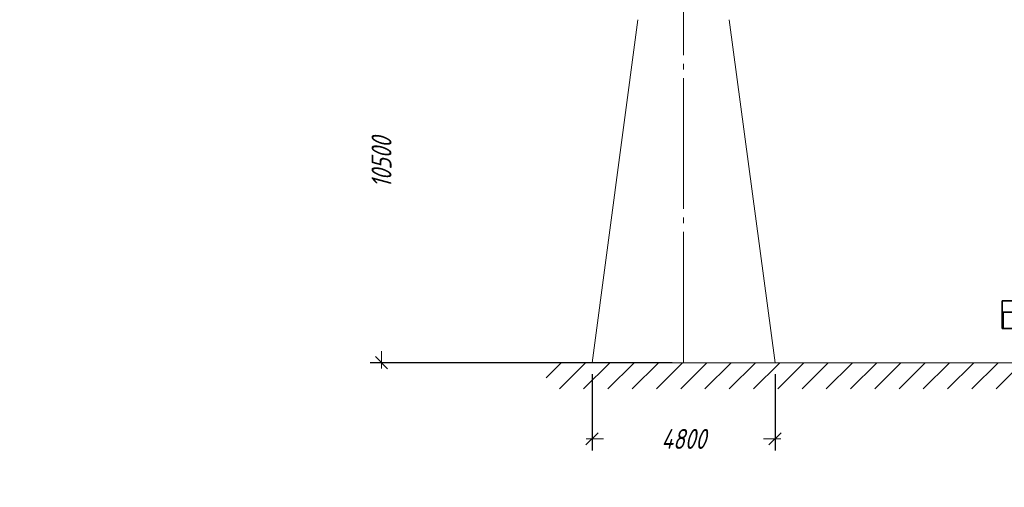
# Model space of a CAD drawing. Header units: millimetres. Extents: x 0 to 297, y 0 to 420.
# Tile 2 of 31: x 0 to 172, y 90 to 172. Entities that reach past the tile are written whole.
import ezdxf

# ---------------------------------------------------------------- set-up
doc = ezdxf.new("R2010")
doc.units = ezdxf.units.MM
for name, pattern in [('K5LT_AXLED', [26.888889, 22.888889, -1.5, 1, -1.5]), ('K5LT_BASIC', [0]), ('K5LT_THIN', [0])]:
    doc.linetypes.add(name, pattern=pattern)
doc.layers.add('Системный слой', color=7, linetype='Continuous')
doc.styles.add('KDIMTEXTSTYLE', font='GOST_AU.SHX', dxfattribs={"width": 0.96, "oblique": 15, "height": 5})
doc.dimstyles.new('KDIMSTYLE (0.01)', dxfattribs={"dimtxt": 5, "dimasz": 1, "dimexe": 2, "dimexo": 0, "dimgap": 1, "dimtad": 1, "dimlfac": 150, "dimtxsty": 'KDIMTEXTSTYLE', "dimsah": 1, "dimcen": 0, "dimdle": 1, "dimadec": 0, "dimazin": 0, "dimtfac": 0.667, "dimtmove": 0, "dimatfit": 3, "dimfxl": 0, "dimtvp": 1, "dimtolj": 1, "dimtzin": 0, "dimarcsym": 0})

# ---------------------------------------------------------------- blocks, each defined once
blk = doc.blocks.new('KDIMARROW_03')
at = {"layer": 'Системный слой', "color": 0, "linetype": 'K5LT_BASIC', "lineweight": 35}
blk.add_line((-1.06, -1.06), (1.06, 1.06), dxfattribs=at)
at = {"layer": 'Системный слой', "color": 0, "linetype": 'K5LT_THIN', "lineweight": 9}
for q in [(-1, 0), (2, 0)]:
    blk.add_line((0, 0), q, dxfattribs=at)
blk = doc.blocks.new('U40')
at = {"layer": 'Системный слой', "color": 3, "linetype": 'K5LT_BASIC', "lineweight": 35, "true_color": 0x00ff00}
for p, q in [((174.24, 120.5), (171.94, 120.5)), ((171.94, 120.5), (171.94, 117.64)), ((174.24, 117.64), (174.24, 120.5)), ((171.94, 117.64), (174.24, 117.64))]:
    blk.add_line(p, q, dxfattribs=at)

msp = doc.modelspace()

# ---------------------------------------------------------------- hatches: boundary and pattern name
at = {"layer": 'Системный слой'}
h = msp.add_hatch(dxfattribs=at)
h.set_pattern_fill('Металл', style=0, pattern_type=0)
h.set_pattern_definition([(45, (0, 0), (-2.12132, 2.12132), [])])
h.paths.add_polyline_path([(230.551891, 107.08956), (230.551891, 111.670471), (92.073613, 111.670471), (92.073613, 107.08956)])

# ---------------------------------------------------------------- linework, layer by layer
at = {"layer": 'Системный слой', "color": 2, "linetype": 'K5LT_AXLED', "lineweight": 9, "true_color": 0xffff00}
msp.add_line((116.073613, 349.670471), (116.073613, 111.670471), dxfattribs=at)
at = {"layer": 'Системный слой', "color": 4, "linetype": 'K5LT_THIN', "lineweight": 9, "true_color": 0x00ffff}
for p, q in [((108.073613, 171.670471), (100.073613, 111.670471)), ((132.073613, 111.670471), (124.073613, 171.670471)), ((92.073613, 111.670471), (230.551891, 111.670471)), ((100.073613, 111.670471), (132.073613, 111.670471))]:
    msp.add_line(p, q, dxfattribs=at)
at = {"layer": 'Системный слой', "color": 3, "linetype": 'K5LT_BASIC', "lineweight": 35, "true_color": 0x00ff00}
for p, q in [((175.636679, 122.501916), (171.780422, 122.501916)), ((171.780422, 122.501916), (171.797527, 117.649625)), ((171.943892, 117.638196), (171.797527, 117.649625))]:
    msp.add_line(p, q, dxfattribs=at)

# ---------------------------------------------------------------- block references
at = {"layer": 'Системный слой'}
msp.add_blockref('U40', (0, 0), dxfattribs=at)

# ---------------------------------------------------------------- dimensions: what is measured, and where the dimension line sits
at = {"layer": 'Системный слой', "color": 4, "true_color": 0x00ffff}
msp.add_linear_dim(base=(63.264827, 111.670471), p1=(116.073613, 181.670471), p2=(116.073613, 111.670471), angle=90, location=(63.264827, 146.670471), dimstyle='KDIMSTYLE (0.01)', override={"dimexo": 2, "dimpost": '\\H3.5;\\W0.96;\\Q15;<>', "dimblk1": 'KDIMARROW_03', "dimblk2": 'KDIMARROW_03', "dimse1": 0, "dimse2": 0, "dimclrt": 7, "dimtolj": 1}, dxfattribs=at).render()
msp.add_linear_dim(base=(100.073613, 98.330182), p1=(132.073613, 111.670471), p2=(100.073613, 111.670471), location=(116.073613, 98.330182), dimstyle='KDIMSTYLE (0.01)', override={"dimexo": 2, "dimpost": '\\H3.5;\\W0.96;\\Q15;<>', "dimblk1": 'KDIMARROW_03', "dimblk2": 'KDIMARROW_03', "dimse1": 0, "dimse2": 0, "dimclrt": 7, "dimtolj": 1}, dxfattribs=at).render()

doc.saveas('drawing.dxf')
